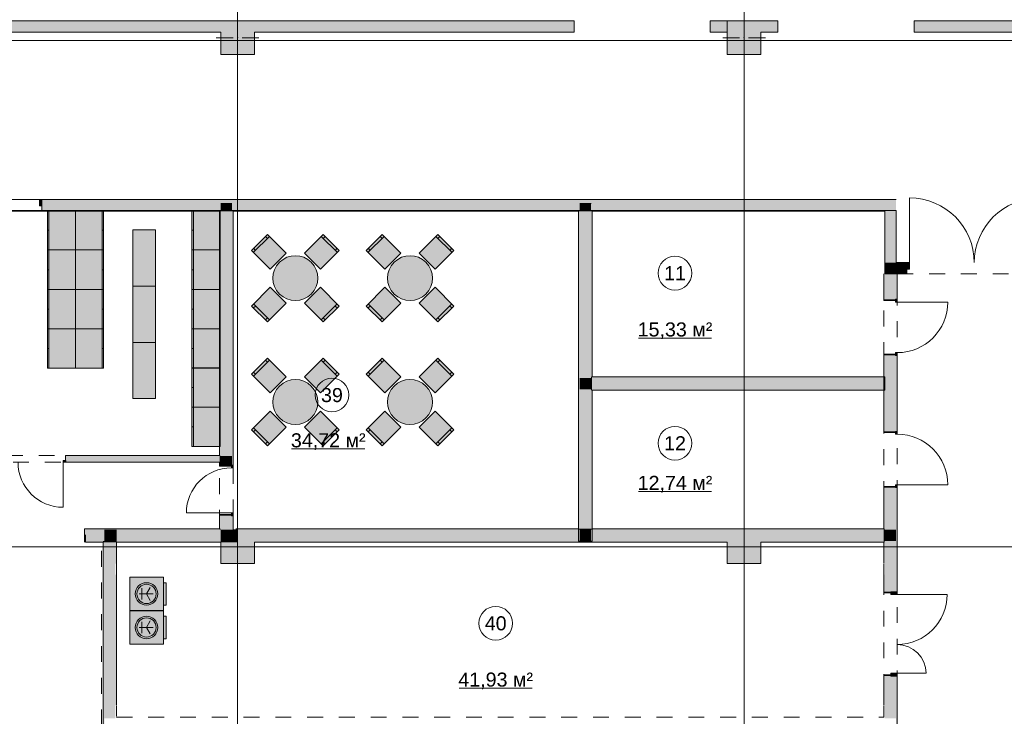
# Model space of a CAD drawing. Header units: millimetres. Extents: x -14761 to 157739, y -22400 to 107990.
# Tile 126 of 190: x 59129 to 76623, y 59984 to 72370. Entities that reach past the tile are written whole.
import ezdxf

# ---------------------------------------------------------------- set-up
doc = ezdxf.new("R2010")
doc.units = ezdxf.units.MM
doc.header["$MEASUREMENT"] = 0
doc.linetypes.add('Штриховая', pattern=[564.444447, 282.222223, -282.222223])
for name, color, linetype in [('Интерьер - Мебель', 7, 'Continuous'), ('Конструктив - ГКЛ', 7, 'Continuous'), ('Конструктив - Колонны', 7, 'Continuous'), ('Конструктив - Стена сущ для Кладочного плана', 7, 'Continuous'), ('Конструктив - Стены Блок 100 нов', 7, 'Continuous'), ('Конструктив - Стены Блок 200 нов', 7, 'Continuous'), ('Конструктив - Стены Внутр сущ.', 7, 'Continuous'), ('Элемент Модели - Зона', 7, 'Continuous'), ('Элемент Модели - Оси', 7, 'Continuous')]:
    doc.layers.add(name, color=color, linetype=linetype)
doc.styles.add('СГЕНЕРИР_СТИЛЬ_1', font='txt')

msp = doc.modelspace()

# ---------------------------------------------------------------- hatches: boundary and pattern name
at = {"layer": 'Интерьер - Мебель', "linetype": 'Continuous', "lineweight": 0, "true_color": 0xffffff}
for points in [[(59620, 68975), (59620, 68275), (60120, 68275), (60120, 68975)], [(60620, 68975), (60120, 68975), (60120, 68275), (60620, 68275)], [(62190, 68975), (62190, 68275), (62690, 68275), (62690, 68975)], [(61141, 67633), (61541, 67633), (61541, 68633), (61141, 68633)], [(63582, 67937), (63865, 68220), (63533, 68552), (63250, 68269)], [(64190, 68220), (64473, 67937), (64805, 68269), (64522, 68552)], [(65619, 67937), (65902, 68220), (65570, 68552), (65287, 68269)], [(66227, 68220), (66510, 67937), (66842, 68269), (66560, 68552)], [(59620, 68275), (59620, 67575), (60120, 67575), (60120, 68275)], [(60620, 68275), (60120, 68275), (60120, 67575), (60620, 67575)], [(62190, 68275), (62190, 67575), (62690, 67575), (62690, 68275)], [(64310, 67492, 1), (63745, 68057, 1)], [(66347, 67492, 1), (65782, 68057, 1)], [(59620, 67575), (59620, 66875), (60120, 66875), (60120, 67575)], [(60620, 67575), (60120, 67575), (60120, 66875), (60620, 66875)], [(61141, 66633), (61541, 66633), (61541, 67633), (61141, 67633)], [(62190, 67575), (62190, 66875), (62690, 66875), (62690, 67575)], [(63865, 67329), (63582, 67612), (63250, 67279), (63533, 66997)], [(64473, 67612), (64190, 67329), (64522, 66997), (64805, 67279)], [(65902, 67329), (65619, 67612), (65287, 67279), (65570, 66997)], [(66510, 67612), (66227, 67329), (66560, 66997), (66842, 67279)], [(59620, 66875), (59620, 66175), (60120, 66175), (60120, 66875)], [(60620, 66875), (60120, 66875), (60120, 66175), (60620, 66175)], [(62190, 66875), (62190, 66175), (62690, 66175), (62690, 66875)], [(61141, 65633), (61541, 65633), (61541, 66633), (61141, 66633)], [(63582, 65734), (63865, 66017), (63533, 66350), (63250, 66067)], [(64190, 66017), (64473, 65734), (64805, 66067), (64522, 66350)], [(65618, 65734), (65901, 66017), (65568, 66350), (65285, 66067)], [(66226, 66017), (66509, 65734), (66841, 66067), (66558, 66350)], [(62190, 66181), (62190, 65481), (62690, 65481), (62690, 66181)], [(64310, 65289, 1), (63745, 65855, 1)], [(66346, 65289, 1), (65780, 65855, 1)], [(62190, 65481), (62190, 64781), (62690, 64781), (62690, 65481)], [(63865, 65126), (63582, 65409), (63250, 65077), (63533, 64794)], [(64473, 65409), (64190, 65126), (64522, 64794), (64805, 65077)], [(65901, 65126), (65618, 65409), (65285, 65077), (65568, 64794)], [(66509, 65409), (66226, 65126), (66558, 64794), (66841, 65077)], [(61083, 61860), (61683, 61860), (61683, 62460), (61083, 62460)], [(61083, 61860), (61683, 61860), (61683, 62460), (61083, 62460)], [(61683, 61960), (61733, 61960), (61733, 62360), (61683, 62360)], [(61083, 61264), (61683, 61264), (61683, 61864), (61083, 61864)], [(61083, 61264), (61683, 61264), (61683, 61864), (61083, 61864)], [(61683, 61364), (61733, 61364), (61733, 61764), (61683, 61764)]]:
    msp.add_hatch(color=7, dxfattribs=at).paths.add_polyline_path(points)
at = {"layer": 'Конструктив - ГКЛ', "linetype": 'Continuous', "lineweight": 0, "true_color": 0x606060}
for points in [[(55925, 68963), (62675, 68963), (62675, 68975), (55925, 68975)], [(62680, 68963), (62700, 68963), (62700, 68975), (62680, 68975)], [(62900, 68963), (62920, 68963), (62920, 68975), (62900, 68975)], [(62925, 68963), (69055, 68963), (69055, 68975), (62925, 68975)], [(69060, 68963), (69080, 68963), (69080, 68975), (69060, 68975)], [(69280, 68963), (69300, 68963), (69300, 68975), (69280, 68975)], [(69305, 68963), (74495, 68963), (74495, 68975), (69305, 68975)]]:
    msp.add_hatch(color=251, dxfattribs=at).paths.add_polyline_path(points)
at = {"layer": 'Конструктив - Колонны', "linetype": 'Continuous', "lineweight": 0, "true_color": 0x000000}
for points in [[(62700, 72350), (62700, 72150), (62700, 71750), (63300, 71750), (63300, 72150), (63300, 72350)], [(71700, 71750), (72300, 71750), (72300, 72150), (72300, 72350), (71700, 72350)], [(62700, 63300), (62900, 63100), (62900, 63300)], [(62900, 63100), (62700, 63300), (62700, 63100)], [(62920, 63300), (62900, 63300), (62900, 63100), (62920, 63100)], [(62920, 63085), (63000, 63085), (63000, 63100), (63000, 63300), (62920, 63300), (62920, 63100)], [(63000, 63100), (63300, 63100), (63300, 63300), (63000, 63300)], [(71700, 63300), (71700, 63100), (72300, 63100), (72300, 63300)], [(62900, 63100), (62700, 63100), (62700, 63085), (62900, 63085)], [(62700, 63080), (62900, 63080), (62900, 63085), (62700, 63085)], [(62700, 63080), (62700, 62700), (63300, 62700), (63300, 63080), (63000, 63080), (62920, 63080), (62900, 63080)], [(62920, 63100), (62900, 63100), (62915, 63085), (62920, 63085)], [(62900, 63100), (62900, 63085), (62915, 63085)], [(62915, 63085), (62900, 63085), (62900, 63080), (62920, 63080)], [(62915, 63085), (62920, 63080), (62920, 63085)], [(62920, 63085), (62920, 63080), (63000, 63080), (63000, 63085)], [(63000, 63085), (63300, 63085), (63300, 63100), (63000, 63100)], [(63000, 63080), (63300, 63080), (63300, 63085), (63000, 63085)], [(71700, 63100), (71700, 63085), (72300, 63085), (72300, 63100)], [(71700, 63085), (71700, 63080), (72300, 63080), (72300, 63085)], [(71700, 63080), (71700, 62700), (72300, 62700), (72300, 63080)]]:
    msp.add_hatch(color=18, dxfattribs=at).paths.add_polyline_path(points)
at = {"layer": 'Конструктив - Стена сущ для Кладочного плана', "linetype": 'Continuous', "lineweight": 0, "true_color": 0x7f7f7f}
msp.add_hatch(color=8, dxfattribs=at).paths.add_polyline_path([(59520, 69060), (59520, 69175), (59480, 69175), (59480, 69060)])
at = {"layer": 'Конструктив - Стена сущ для Кладочного плана', "linetype": 'Continuous', "lineweight": 0, "true_color": 0x000000}
msp.add_hatch(color=18, dxfattribs=at).paths.add_polyline_path([(74700, 69175), (59520, 69175), (59520, 68975), (74700, 68975)])
at = {"layer": 'Конструктив - Стены Блок 100 нов', "linetype": 'Continuous', "lineweight": 0, "true_color": 0x000000}
for points in [[(59940, 64620), (59940, 64530), (59950, 64530), (59950, 64610), (59950, 64620)], [(59950, 64620), (59950, 64610), (62680, 64610), (62680, 64620)], [(59950, 64510), (62680, 64510), (62680, 64610), (59950, 64610), (59950, 64530)], [(62700, 64510), (62700, 64610), (62680, 64610), (62680, 64510)], [(62680, 64510), (59950, 64510), (59950, 64500), (62680, 64500)]]:
    msp.add_hatch(color=18, dxfattribs=at).paths.add_polyline_path(points)
at = {"layer": 'Конструктив - Стены Блок 100 нов', "linetype": 'Continuous', "lineweight": 0, "true_color": 0x7f7f7f}
msp.add_hatch(color=8, dxfattribs=at).paths.add_polyline_path([(59950, 64500), (59950, 64530), (59900, 64530), (59900, 64500)])
at = {"layer": 'Конструктив - Стены Блок 200 нов', "linetype": 'Continuous', "lineweight": 0, "true_color": 0x000000}
for points in [[(62700, 64620), (62700, 68963), (62680, 68963), (62680, 64620)], [(62700, 69088), (62900, 69088), (62900, 69100), (62700, 69100)], [(62700, 68988), (62900, 68988), (62900, 69088), (62700, 69088)], [(62700, 68975), (62900, 68975), (62900, 68988), (62700, 68988)], [(62700, 68963), (62900, 68963), (62900, 68975), (62700, 68975)], [(62900, 64610), (62900, 68963), (62700, 68963), (62700, 64610)], [(62900, 68963), (62900, 64450), (62920, 64450), (62920, 68963)], [(69060, 68963), (69060, 63100), (69080, 63100), (69080, 68963)], [(69080, 69088), (69280, 69088), (69280, 69100), (69080, 69100)], [(69080, 68988), (69280, 68988), (69280, 69088), (69080, 69088)], [(69080, 68975), (69280, 68975), (69280, 68988), (69080, 68988)], [(69080, 68963), (69280, 68963), (69280, 68975), (69080, 68975)], [(69280, 66000), (69280, 68963), (69080, 68963), (69080, 66000)], [(69300, 66020), (69300, 68963), (69280, 68963), (69280, 66020)], [(74500, 67850), (74480, 67850), (74500, 67850)], [(74500, 67850), (74480, 67850), (74480, 67400), (74500, 67400)], [(74500, 67850), (74700, 67845), (74700, 67850), (74500, 67850)], [(74500, 67850), (74500, 67400), (74690, 67400), (74700, 67400), (74700, 67845)], [(74720, 67845), (74700, 67845), (74700, 67400), (74720, 67400)], [(74480, 67400), (74480, 67380), (74690, 67380), (74690, 67400), (74500, 67400)], [(74480, 66420), (74480, 66400), (74500, 66400), (74690, 66400), (74690, 66420)], [(74480, 65050), (74500, 65050), (74500, 66400), (74480, 66400)], [(74500, 65050), (74690, 65050), (74700, 65050), (74700, 66400), (74690, 66400), (74500, 66400)], [(74700, 66400), (74700, 65050), (74720, 65050), (74720, 66400)], [(69280, 65800), (69280, 66000), (69080, 66000), (69080, 65800)], [(69300, 66000), (69300, 66020), (69280, 66020), (69280, 66000)], [(69300, 65800), (69300, 66000), (69280, 66000), (69280, 65800)], [(74500, 66020), (69300, 66020), (69300, 66000), (74500, 66000)], [(69300, 65800), (74500, 65800), (74500, 66000), (69300, 66000)], [(69080, 65800), (69080, 63100), (69280, 63100), (69280, 65800)], [(69300, 65780), (69300, 65800), (69280, 65800), (69280, 65780)], [(69280, 65780), (69280, 63100), (69300, 63100), (69300, 65780)], [(69300, 65780), (74500, 65780), (74500, 65800), (69300, 65800)], [(74480, 65030), (74690, 65030), (74690, 65050), (74500, 65050), (74480, 65050)], [(62700, 64610), (62700, 64620), (62680, 64620), (62680, 64610)], [(62900, 64510), (62900, 64610), (62700, 64610), (62700, 64510)], [(62700, 64500), (62700, 64510), (62680, 64510), (62680, 64500)], [(62700, 64500), (62680, 64500), (62680, 64450), (62700, 64450)], [(62680, 64430), (62890, 64430), (62890, 64450), (62700, 64450), (62680, 64450)], [(62900, 64510), (62700, 64510), (62700, 64450), (62890, 64450), (62900, 64450)], [(74480, 64050), (74500, 64050), (74690, 64050), (74690, 64070), (74480, 64070)], [(74480, 63320), (74500, 63320), (74500, 64050), (74480, 64050)], [(74500, 64050), (74500, 63300), (74700, 63300), (74700, 64050), (74690, 64050)], [(74700, 63300), (74720, 63300), (74720, 64050), (74700, 64050)], [(62680, 63550), (62700, 63550), (62890, 63550), (62890, 63570), (62680, 63570)], [(62680, 63320), (62700, 63320), (62700, 63550), (62680, 63550)], [(62700, 63550), (62700, 63300), (62900, 63300), (62900, 63550), (62890, 63550)], [(62900, 63300), (62920, 63300), (62920, 63550), (62900, 63550)], [(60280, 63320), (60280, 63080), (60300, 63080), (60300, 63300), (60300, 63320)], [(60300, 63320), (60300, 63300), (60850, 63300), (60850, 63320)], [(60630, 63300), (60300, 63300), (60300, 63100), (60630, 63100)], [(60630, 63100), (60830, 63100), (60830, 63300), (60630, 63300)], [(60830, 63100), (60850, 63100), (60850, 63300), (60830, 63300)], [(62680, 63320), (60850, 63320), (60850, 63300), (62680, 63300)], [(62700, 63300), (60850, 63300), (60850, 63100), (62700, 63100)], [(62680, 63320), (62680, 63300), (62700, 63300)], [(62700, 63320), (62680, 63320), (62700, 63300)], [(69060, 63320), (63000, 63320), (63000, 63300), (69060, 63300)], [(63300, 63300), (63300, 63100), (69080, 63100), (69080, 63300)], [(69060, 63300), (69080, 63300), (69080, 63320), (69060, 63320)], [(69080, 63300), (69280, 63300), (69280, 63320), (69080, 63320)], [(69080, 63100), (69280, 63100), (69280, 63300), (69080, 63300)], [(69280, 63300), (69300, 63300), (69300, 63320), (69280, 63320)], [(69280, 63300), (69280, 63100), (71700, 63100), (71700, 63300)], [(69300, 63300), (74480, 63300), (74480, 63320), (69300, 63320)], [(72300, 63300), (72300, 63100), (74480, 63100), (74480, 63300)], [(74480, 63320), (74480, 63300), (74500, 63300), (74500, 63320)], [(74480, 63300), (74480, 63100), (74500, 63100), (74500, 63300)], [(74500, 63300), (74500, 63100), (74700, 63100), (74700, 63300)], [(74700, 63300), (74700, 62200), (74720, 62200), (74720, 63300)], [(60300, 63080), (60610, 63080), (60610, 63100), (60300, 63100)], [(60610, 63080), (60630, 63080), (60630, 63100), (60610, 63100)], [(60630, 59750), (60630, 63080), (60610, 63080), (60610, 59750)], [(60630, 63080), (60830, 63080), (60830, 63100), (60630, 63100)], [(60830, 59950), (60830, 63080), (60630, 63080), (60630, 59950)], [(60830, 63080), (60850, 63080), (60850, 63100), (60830, 63100)], [(60850, 63080), (60830, 63080), (60830, 62700), (60850, 62700)], [(60850, 63100), (60850, 63080), (62700, 63080), (62700, 63100)], [(63300, 63100), (63300, 63080), (71700, 63080), (71700, 63100)], [(72300, 63100), (72300, 63080), (74480, 63080), (74480, 63100)], [(74480, 63100), (74480, 63080), (74500, 63080), (74500, 63100)], [(74480, 63080), (74480, 62700), (74500, 62700), (74500, 63080)], [(74500, 62200), (74605, 62200), (74700, 62200), (74700, 63100), (74500, 63100)], [(60838, 62692), (60838, 62508), (60850, 62508), (60850, 62692)], [(74480, 62508), (74492, 62508), (74492, 62692), (74480, 62692)], [(60830, 60180), (60850, 60180), (60850, 62500), (60830, 62500)], [(74500, 62500), (74480, 62500), (74480, 62200), (74500, 62200)], [(74480, 62200), (74480, 62180), (74605, 62180), (74605, 62200), (74500, 62200)], [(74480, 60720), (74480, 60700), (74500, 60700), (74605, 60700), (74605, 60720)], [(74480, 60180), (74500, 60180), (74500, 60700), (74480, 60700)], [(74500, 60700), (74500, 59950), (74700, 59950), (74700, 60700), (74605, 60700)], [(74700, 59750), (74720, 59750), (74720, 60700), (74700, 60700)], [(60850, 60172), (60838, 60172), (60838, 59988), (60850, 59988)], [(74480, 59988), (74492, 59988), (74492, 60172), (74480, 60172)]]:
    msp.add_hatch(color=18, dxfattribs=at).paths.add_polyline_path(points)
at = {"layer": 'Конструктив - Стены Блок 200 нов', "linetype": 'Continuous', "lineweight": 0, "true_color": 0x7f7f7f}
for points in [[(74720, 67400), (74690, 67400), (74690, 67350), (74720, 67350)], [(74690, 66400), (74720, 66400), (74720, 66450), (74690, 66450)], [(74690, 65050), (74690, 65000), (74720, 65000), (74720, 65050)], [(62920, 64450), (62890, 64450), (62890, 64400), (62920, 64400)], [(74720, 64050), (74720, 64100), (74690, 64100), (74690, 64050)], [(62890, 63550), (62920, 63550), (62920, 63600), (62890, 63600)], [(74720, 62200), (74605, 62200), (74605, 62150), (74720, 62150)], [(74605, 60700), (74720, 60700), (74720, 60750), (74605, 60750)]]:
    msp.add_hatch(color=8, dxfattribs=at).paths.add_polyline_path(points)
at = {"layer": 'Конструктив - Стены Внутр сущ.', "linetype": 'Continuous', "lineweight": 0, "true_color": 0x000000}
for points in [[(54300, 72150), (62700, 72150), (62700, 72350), (54300, 72350)], [(63300, 72150), (68980, 72150), (68980, 72350), (63300, 72350)], [(71400, 72350), (71400, 72150), (71700, 72150), (71700, 72350)], [(72300, 72150), (72600, 72150), (72600, 72350), (72300, 72350)], [(75020, 72350), (75020, 72150), (80700, 72150), (80700, 72350)], [(74500, 68975), (74500, 68050), (74700, 68050), (74700, 68975)], [(74700, 68050), (74500, 67850), (74700, 67850)], [(74700, 68050), (74500, 68050), (74500, 67850)], [(74700, 67850), (74890, 67850), (74890, 68050), (74700, 68050)]]:
    msp.add_hatch(color=18, dxfattribs=at).paths.add_polyline_path(points)
at = {"layer": 'Конструктив - Стены Внутр сущ.', "linetype": 'Continuous', "lineweight": 0, "true_color": 0x7f7f7f}
msp.add_hatch(color=8, dxfattribs=at).paths.add_polyline_path([(74890, 67935), (74940, 67935), (74940, 68050), (74890, 68050)])

# ---------------------------------------------------------------- linework, layer by layer
at = {"layer": 'Интерьер - Мебель', "color": 7, "linetype": 'Continuous', "lineweight": 15}
for p, q in [((59620, 68975), (59645, 68975)), ((59645, 68975), (59645, 68275)), ((60595, 68975), (60595, 68275)), ((60620, 68975), (60595, 68975)), ((62190, 68975), (62215, 68975)), ((62215, 68975), (62215, 68275)), ((59620, 68625), (59645, 68625)), ((60620, 68625), (60595, 68625)), ((62190, 68625), (62215, 68625)), ((63285, 68234), (63568, 68517)), ((63533, 68482), (63497, 68517)), ((64487, 68517), (64770, 68234)), ((64522, 68482), (64558, 68517)), ((65322, 68234), (65605, 68517)), ((65570, 68482), (65534, 68517)), ((66524, 68517), (66807, 68234)), ((66560, 68482), (66595, 68517)), ((59620, 68275), (59645, 68275)), ((59645, 68275), (59645, 67575)), ((60595, 68275), (60595, 67575)), ((60620, 68275), (60595, 68275)), ((62190, 68275), (62215, 68275)), ((62215, 68275), (62215, 67575)), ((63320, 68269), (63285, 68305)), ((64735, 68269), (64770, 68305)), ((65357, 68269), (65322, 68305)), ((66772, 68269), (66807, 68305)), ((59620, 67925), (59645, 67925)), ((60620, 67925), (60595, 67925)), ((62190, 67925), (62215, 67925)), ((59620, 67575), (59645, 67575)), ((59645, 67575), (59645, 66875)), ((60595, 67575), (60595, 66875)), ((60620, 67575), (60595, 67575)), ((62190, 67575), (62215, 67575)), ((62215, 67575), (62215, 66875)), ((59620, 67225), (59645, 67225)), ((60620, 67225), (60595, 67225)), ((62190, 67225), (62215, 67225)), ((63568, 67032), (63285, 67315)), ((63320, 67279), (63285, 67244)), ((64770, 67315), (64487, 67032)), ((64735, 67279), (64770, 67244)), ((65605, 67032), (65322, 67315)), ((65357, 67279), (65322, 67244)), ((66807, 67315), (66524, 67032)), ((66772, 67279), (66807, 67244)), ((63533, 67067), (63497, 67032)), ((64522, 67067), (64558, 67032)), ((65570, 67067), (65534, 67032)), ((66560, 67067), (66595, 67032)), ((59620, 66875), (59645, 66875)), ((59645, 66875), (59645, 66175)), ((60595, 66875), (60595, 66175)), ((60620, 66875), (60595, 66875)), ((62190, 66875), (62215, 66875)), ((62215, 66875), (62215, 66175)), ((59620, 66525), (59645, 66525)), ((60620, 66525), (60595, 66525)), ((62190, 66525), (62215, 66525)), ((63285, 66031), (63568, 66314)), ((63533, 66279), (63497, 66314)), ((64487, 66314), (64770, 66031)), ((64522, 66279), (64558, 66314)), ((65321, 66031), (65604, 66314)), ((65568, 66279), (65533, 66314)), ((66523, 66314), (66806, 66031)), ((66558, 66279), (66594, 66314)), ((62190, 66181), (62215, 66181)), ((62215, 66181), (62215, 65481)), ((63320, 66067), (63285, 66102)), ((64735, 66067), (64770, 66102)), ((65356, 66067), (65321, 66102)), ((66770, 66067), (66806, 66102)), ((62190, 65831), (62215, 65831)), ((62190, 65481), (62215, 65481)), ((62215, 65481), (62215, 64781)), ((62190, 65131), (62215, 65131)), ((63568, 64829), (63285, 65112)), ((64770, 65112), (64487, 64829)), ((65604, 64829), (65321, 65112)), ((66806, 65112), (66523, 64829)), ((63320, 65077), (63285, 65041)), ((64735, 65077), (64770, 65041)), ((65356, 65077), (65321, 65041)), ((66770, 65077), (66806, 65041)), ((63533, 64865), (63497, 64829)), ((64522, 64865), (64558, 64829)), ((65568, 64865), (65533, 64829)), ((66558, 64865), (66594, 64829)), ((61383, 62160), (61249, 62160)), ((61297, 62060), (61297, 62260)), ((61297, 62160), (61503, 62160)), ((61383, 62160), (61449, 62275)), ((61383, 62160), (61449, 62044)), ((61297, 61464), (61297, 61664)), ((61383, 61564), (61449, 61680)), ((61383, 61564), (61249, 61564)), ((61297, 61564), (61503, 61564)), ((61383, 61564), (61449, 61449))]:
    msp.add_line(p, q, dxfattribs=at)
at = {"layer": 'Интерьер - Мебель', "color": 7, "linetype": 'Continuous', "lineweight": 15, "flags": 128}
for points in [[(59620, 68975), (59620, 68275), (60120, 68275), (60120, 68975)], [(60620, 68975), (60620, 68275), (60120, 68275), (60120, 68975)], [(62190, 68975), (62190, 68275), (62690, 68275), (62690, 68975)], [(61141, 67633), (61141, 68633), (61541, 68633), (61541, 67633)], [(63582, 67937), (63865, 68220), (63533, 68552), (63250, 68269)], [(64190, 68220), (64473, 67937), (64805, 68269), (64522, 68552)], [(65619, 67937), (65902, 68220), (65570, 68552), (65287, 68269)], [(66227, 68220), (66510, 67937), (66842, 68269), (66560, 68552)], [(59620, 68275), (59620, 67575), (60120, 67575), (60120, 68275)], [(60620, 68275), (60620, 67575), (60120, 67575), (60120, 68275)], [(62190, 68275), (62190, 67575), (62690, 67575), (62690, 68275)], [(59620, 67575), (59620, 66875), (60120, 66875), (60120, 67575)], [(60620, 67575), (60620, 66875), (60120, 66875), (60120, 67575)], [(61141, 66633), (61141, 67633), (61541, 67633), (61541, 66633)], [(62190, 67575), (62190, 66875), (62690, 66875), (62690, 67575)], [(63865, 67329), (63582, 67612), (63250, 67279), (63533, 66997)], [(64473, 67612), (64190, 67329), (64522, 66997), (64805, 67279)], [(65902, 67329), (65619, 67612), (65287, 67279), (65570, 66997)], [(66510, 67612), (66227, 67329), (66560, 66997), (66842, 67279)], [(59620, 66875), (59620, 66175), (60120, 66175), (60120, 66875)], [(60620, 66875), (60620, 66175), (60120, 66175), (60120, 66875)], [(62190, 66875), (62190, 66175), (62690, 66175), (62690, 66875)], [(61141, 65633), (61141, 66633), (61541, 66633), (61541, 65633)], [(63582, 65734), (63865, 66017), (63533, 66350), (63250, 66067)], [(64190, 66017), (64473, 65734), (64805, 66067), (64522, 66350)], [(65618, 65734), (65901, 66017), (65568, 66350), (65285, 66067)], [(66226, 66017), (66509, 65734), (66841, 66067), (66558, 66350)], [(62190, 66181), (62190, 65481), (62690, 65481), (62690, 66181)], [(62190, 65481), (62190, 64781), (62690, 64781), (62690, 65481)], [(63865, 65126), (63582, 65409), (63250, 65077), (63533, 64794)], [(64473, 65409), (64190, 65126), (64522, 64794), (64805, 65077)], [(65901, 65126), (65618, 65409), (65285, 65077), (65568, 64794)], [(66509, 65409), (66226, 65126), (66558, 64794), (66841, 65077)], [(61083, 61860), (61683, 61860), (61683, 62460), (61083, 62460)], [(61083, 61860), (61683, 61860), (61683, 62460), (61083, 62460)], [(61683, 61960), (61733, 61960), (61733, 62360), (61683, 62360)], [(61083, 61264), (61683, 61264), (61683, 61864), (61083, 61864)], [(61083, 61264), (61683, 61264), (61683, 61864), (61083, 61864)], [(61683, 61364), (61733, 61364), (61733, 61764), (61683, 61764)]]:
    msp.add_lwpolyline(points, close=True, dxfattribs=at)
for points in [[(64310, 67492, 1), (63745, 68057, 1)], [(66347, 67492, 1), (65782, 68057, 1)], [(64310, 65289, 1), (63745, 65855, 1)], [(66346, 65289, 1), (65780, 65855, 1)]]:
    msp.add_lwpolyline(points, format="xyb", close=True, dxfattribs=at)
at = {"layer": 'Интерьер - Мебель', "color": 7, "linetype": 'Continuous', "lineweight": 15}
for centre, radius in [((61383, 62160), 200), ((61383, 62160), 171), ((61383, 61564), 200), ((61383, 61564), 171)]:
    msp.add_circle(centre, radius, dxfattribs=at)
at = {"layer": 'Конструктив - ГКЛ', "color": 7, "linetype": 'Continuous', "lineweight": 15}
for p, q in [((62900, 69100), (62700, 69100)), ((62900, 68975), (62700, 68975)), ((69280, 69100), (69080, 69100)), ((69280, 68975), (69080, 68975))]:
    msp.add_line(p, q, dxfattribs=at)
at = {"layer": 'Конструктив - ГКЛ', "color": 7, "linetype": 'Continuous', "lineweight": 15, "flags": 128}
for points in [[(74495, 68975), (48600, 68975)], [(55925, 68963), (62675, 68963)], [(62925, 68963), (69055, 68963)], [(69305, 68963), (74495, 68963)]]:
    msp.add_lwpolyline(points, dxfattribs=at)
at = {"layer": 'Конструктив - Колонны', "color": 7, "linetype": 'Continuous', "lineweight": 15}
for p, q in [((63000, 72130), (63000, 72430)), ((72000, 72130), (72000, 72430)), ((62920, 72050), (62620, 72050)), ((63000, 71970), (63000, 71670)), ((63080, 72050), (63380, 72050)), ((71920, 72050), (71620, 72050)), ((72000, 71970), (72000, 71670)), ((72080, 72050), (72380, 72050)), ((63000, 63080), (63000, 63380)), ((72000, 63080), (72000, 63380)), ((62920, 63000), (62620, 63000)), ((63080, 63000), (63380, 63000)), ((71920, 63000), (71620, 63000)), ((72080, 63000), (72380, 63000)), ((63000, 62920), (63000, 62620)), ((72000, 62920), (72000, 62620))]:
    msp.add_line(p, q, dxfattribs=at)
at = {"layer": 'Конструктив - Колонны', "color": 7, "linetype": 'Continuous', "lineweight": 15, "flags": 128}
for points in [[(63300, 72350), (62700, 72350)], [(72300, 72350), (71700, 72350), (71700, 71750), (72300, 71750), (72300, 72150)], [(62700, 72150), (62700, 71750), (63300, 71750), (63300, 72150)], [(63000, 63300), (62920, 63300)], [(62700, 63080), (62700, 62700), (63300, 62700), (63300, 63080)], [(71700, 63080), (71700, 62700), (72300, 62700), (72300, 63080)]]:
    msp.add_lwpolyline(points, dxfattribs=at)
at = {"layer": 'Конструктив - Колонны', "color": 7, "linetype": 'Continuous', "lineweight": 15}
for p in [(63000, 72050), (72000, 72050), (63000, 63000), (72000, 63000)]:
    msp.add_point(p, dxfattribs=at)
at = {"layer": 'Конструктив - Стена сущ для Кладочного плана', "color": 7, "linetype": 'Continuous', "lineweight": 15}
for p, q in [((59480, 69175), (58948, 69175)), ((59480, 69060), (59480, 69175)), ((59480, 69175), (59520, 69175)), ((59520, 69175), (59557, 69175)), ((59520, 69175), (59520, 69060)), ((59520, 69175), (59520, 69060)), ((59520, 69175), (59520, 69060)), ((59520, 69175), (59520, 69060)), ((59520, 69175), (59557, 69175)), ((59520, 69175), (59557, 69175)), ((59520, 69060), (59480, 69060)), ((59520, 69060), (59520, 68975)), ((59520, 69060), (59520, 68975)), ((59520, 69060), (59520, 68975)), ((59520, 68975), (59557, 68975)), ((59520, 68975), (59557, 68975)), ((59520, 68975), (59557, 68975))]:
    msp.add_line(p, q, dxfattribs=at)
at = {"layer": 'Конструктив - Стена сущ для Кладочного плана', "color": 7, "linetype": 'Continuous', "lineweight": 15, "flags": 128}
for points in [[(74700, 69175), (59520, 69175)], [(59520, 68975), (74700, 68975)]]:
    msp.add_lwpolyline(points, dxfattribs=at)
at = {"layer": 'Конструктив - Стены Блок 100 нов', "color": 7, "linetype": 'Continuous', "lineweight": 15}
for p, q in [((59940, 64530), (59940, 64620)), ((59950, 64620), (59940, 64620)), ((59950, 64620), (59940, 64620)), ((59940, 64530), (59940, 64620)), ((59900, 64500), (59900, 64530)), ((59900, 64530), (59950, 64530)), ((59950, 64500), (59900, 64500)), ((59900, 64500), (59900, 63700)), ((59950, 64510), (59950, 64530)), ((59950, 64530), (59950, 64500)), ((59950, 64510), (59950, 64530)), ((59950, 64510), (59950, 64530)), ((59950, 64500), (59950, 64510)), ((59950, 64500), (59950, 64510)), ((59950, 64500), (59950, 64510))]:
    msp.add_line(p, q, dxfattribs=at)
at = {"layer": 'Конструктив - Стены Блок 100 нов', "color": 7, "linetype": 'Continuous', "lineweight": 15, "flags": 128}
for points in [[(62680, 64620), (59950, 64620)], [(59950, 64500), (62680, 64500)]]:
    msp.add_lwpolyline(points, dxfattribs=at)
at = {"layer": 'Конструктив - Стены Блок 100 нов', "color": 7, "linetype": 'Continuous', "lineweight": 15}
msp.add_arc((59900, 64500), 800, 180, 270, dxfattribs=at)
at = {"layer": 'Конструктив - Стены Блок 200 нов', "color": 7, "linetype": 'Continuous', "lineweight": 15}
for p, q in [((74480, 67400), (74480, 67380)), ((74480, 67400), (74480, 67380)), ((74690, 67380), (74480, 67380)), ((74690, 67380), (74480, 67380)), ((74700, 67400), (74690, 67400)), ((74690, 67350), (74690, 67400)), ((74690, 67400), (74720, 67400)), ((74700, 67400), (74690, 67400)), ((74700, 67400), (74690, 67400)), ((74720, 67400), (74700, 67400)), ((74720, 67400), (74700, 67400)), ((74720, 67400), (74700, 67400)), ((74720, 67400), (74720, 67350)), ((74720, 67350), (74690, 67350)), ((74720, 67350), (75620, 67350)), ((74690, 66420), (74480, 66420)), ((74480, 66400), (74480, 66420)), ((74480, 66400), (74480, 66420)), ((74690, 66420), (74480, 66420)), ((74690, 66400), (74690, 66450)), ((74690, 66450), (74720, 66450)), ((74700, 66400), (74690, 66400)), ((74720, 66400), (74690, 66400)), ((74700, 66400), (74690, 66400)), ((74700, 66400), (74690, 66400)), ((74720, 66400), (74700, 66400)), ((74720, 66400), (74700, 66400)), ((74720, 66400), (74700, 66400)), ((74720, 66450), (74720, 66400)), ((74480, 65050), (74480, 65030)), ((74480, 65050), (74480, 65030)), ((74690, 65030), (74480, 65030)), ((74690, 65030), (74480, 65030)), ((74700, 65050), (74690, 65050)), ((74690, 65050), (74690, 65000)), ((74720, 65050), (74690, 65050)), ((74700, 65050), (74690, 65050)), ((74700, 65050), (74690, 65050)), ((74690, 65000), (74720, 65000)), ((74720, 65050), (74700, 65050)), ((74720, 65050), (74700, 65050)), ((74720, 65050), (74700, 65050)), ((74720, 65000), (74720, 65050)), ((62680, 64450), (62680, 64430)), ((62680, 64450), (62680, 64430)), ((62890, 64430), (62680, 64430)), ((62890, 64430), (62680, 64430)), ((62900, 64450), (62890, 64450)), ((62890, 64400), (62890, 64450)), ((62890, 64450), (62920, 64450)), ((62900, 64450), (62890, 64450)), ((62900, 64450), (62890, 64450)), ((62920, 64400), (62890, 64400)), ((62920, 64450), (62900, 64450)), ((62920, 64450), (62900, 64450)), ((62920, 64450), (62900, 64450)), ((62920, 64450), (62920, 64400)), ((74690, 64070), (74480, 64070)), ((74480, 64050), (74480, 64070)), ((74480, 64050), (74480, 64070)), ((74690, 64070), (74480, 64070)), ((74720, 64100), (74690, 64100)), ((74690, 64100), (74690, 64050)), ((74700, 64050), (74690, 64050)), ((74690, 64050), (74720, 64050)), ((74700, 64050), (74690, 64050)), ((74700, 64050), (74690, 64050)), ((74720, 64050), (74700, 64050)), ((74720, 64050), (74700, 64050)), ((74720, 64050), (74700, 64050)), ((74720, 64050), (74720, 64100)), ((74720, 64100), (75620, 64100)), ((62890, 63600), (62090, 63600)), ((62890, 63570), (62680, 63570)), ((62680, 63550), (62680, 63570)), ((62680, 63550), (62680, 63570)), ((62890, 63570), (62680, 63570)), ((62890, 63550), (62890, 63600)), ((62890, 63600), (62920, 63600)), ((62900, 63550), (62890, 63550)), ((62920, 63550), (62890, 63550)), ((62900, 63550), (62890, 63550)), ((62900, 63550), (62890, 63550)), ((62920, 63550), (62900, 63550)), ((62920, 63550), (62900, 63550)), ((62920, 63550), (62900, 63550)), ((62920, 63600), (62920, 63550)), ((60280, 63080), (60280, 63320)), ((60300, 63320), (60280, 63320)), ((60300, 63320), (60280, 63320)), ((60280, 63080), (60280, 63320)), ((74480, 62200), (74480, 62180)), ((74480, 62200), (74480, 62180)), ((74605, 62180), (74480, 62180)), ((74605, 62180), (74480, 62180)), ((74700, 62200), (74605, 62200)), ((74605, 62150), (74605, 62200)), ((74605, 62200), (74720, 62200)), ((74700, 62200), (74605, 62200)), ((74700, 62200), (74605, 62200)), ((74720, 62150), (74605, 62150)), ((74720, 62200), (74700, 62200)), ((74720, 62200), (74700, 62200)), ((74720, 62200), (74700, 62200)), ((74720, 62200), (74720, 62150)), ((74720, 62150), (75608, 62150)), ((74605, 60720), (74480, 60720)), ((74480, 60700), (74480, 60720)), ((74480, 60700), (74480, 60720)), ((74605, 60720), (74480, 60720)), ((74605, 60700), (74605, 60750)), ((74605, 60750), (74720, 60750)), ((74720, 60750), (74720, 60700)), ((74720, 60750), (75232, 60750)), ((74700, 60700), (74605, 60700)), ((74720, 60700), (74605, 60700)), ((74700, 60700), (74605, 60700)), ((74700, 60700), (74605, 60700)), ((74720, 60700), (74700, 60700)), ((74720, 60700), (74700, 60700)), ((74720, 60700), (74700, 60700))]:
    msp.add_line(p, q, dxfattribs=at)
at = {"layer": 'Конструктив - Стены Блок 200 нов', "color": 7, "linetype": 'Continuous', "lineweight": 15, "flags": 128}
for points in [[(62680, 68963), (62680, 64620)], [(62920, 64450), (62920, 68963)], [(69060, 68963), (69060, 63100)], [(69300, 66020), (69300, 68963)], [(74480, 67850), (74480, 67400)], [(74720, 67400), (74720, 67845)], [(74480, 66400), (74480, 65050)], [(74720, 65050), (74720, 66400)], [(74500, 66020), (69300, 66020)], [(74500, 66000), (74500, 66020)], [(74500, 65800), (74500, 66000)], [(69300, 63100), (69300, 65780)], [(69300, 65780), (74500, 65780)], [(74500, 65780), (74500, 65800)], [(62680, 64500), (62680, 64450)], [(74480, 64050), (74480, 63320)], [(74720, 63300), (74720, 64050)], [(62680, 63550), (62680, 63320)], [(62920, 63300), (62920, 63550)], [(60850, 63320), (60300, 63320)], [(62680, 63320), (60850, 63320)], [(69060, 63320), (63000, 63320)], [(63000, 63320), (63000, 63300)], [(74480, 63320), (69300, 63320)], [(74720, 62200), (74720, 63300)], [(60300, 63080), (60610, 63080)], [(60610, 63075), (60610, 59750)], [(60850, 62700), (60850, 63080)], [(60850, 63080), (62700, 63080)], [(63300, 63080), (71700, 63080)], [(69060, 63100), (69080, 63100)], [(69080, 63100), (69280, 63100)], [(69280, 63100), (69300, 63100)], [(72300, 63080), (74480, 63080)], [(74480, 63080), (74480, 62700)], [(60850, 62508), (60850, 62692)], [(74480, 62692), (74480, 62508)], [(60850, 60180), (60850, 62500)], [(74480, 62500), (74480, 62200)], [(74480, 60700), (74480, 60180)], [(74720, 59750), (74720, 60700)], [(60850, 59988), (60850, 60172)], [(74480, 60172), (74480, 59988)]]:
    msp.add_lwpolyline(points, dxfattribs=at)
at = {"layer": 'Конструктив - Стены Блок 200 нов', "color": 7, "linetype": 'Continuous', "lineweight": 15}
for centre, radius, start, end in [((74720, 67350), 900, 270, 0), ((74720, 64100), 900, 0, 90), ((62890, 63600), 800, 90, 180), ((74720, 62150), 888, 270, 0), ((74720, 60750), 512, 0, 90)]:
    msp.add_arc(centre, radius, start, end, dxfattribs=at)
at = {"layer": 'Конструктив - Стены Внутр сущ.', "color": 7, "linetype": 'Continuous', "lineweight": 15}
for p, q in [((68980, 72350), (68980, 72150)), ((68980, 72350), (68980, 72150)), ((71400, 72350), (71400, 72150)), ((71400, 72350), (71400, 72150)), ((72600, 72350), (72600, 72150)), ((72600, 72350), (72600, 72150)), ((75020, 72350), (75020, 72150)), ((75020, 72350), (75020, 72150)), ((74940, 68050), (74940, 69200)), ((74890, 68050), (74890, 67935)), ((74940, 68050), (74890, 68050)), ((74890, 68050), (74890, 67935)), ((74890, 68050), (74890, 67935)), ((74890, 68050), (74890, 67935)), ((74890, 67935), (74890, 67850)), ((74890, 67935), (74940, 67935)), ((74890, 67935), (74890, 67850)), ((74940, 67935), (74940, 68050))]:
    msp.add_line(p, q, dxfattribs=at)
at = {"layer": 'Конструктив - Стены Внутр сущ.', "color": 7, "linetype": 'Continuous', "lineweight": 15, "flags": 128}
for points in [[(62700, 72350), (54300, 72350)], [(68980, 72350), (63300, 72350)], [(71700, 72350), (71400, 72350)], [(71700, 72150), (71700, 72350)], [(72600, 72350), (72300, 72350)], [(80700, 72350), (75020, 72350)], [(54300, 72150), (62700, 72150)], [(63300, 72150), (68980, 72150)], [(71400, 72150), (71700, 72150)], [(72300, 72150), (72600, 72150)], [(75020, 72150), (80700, 72150)], [(74500, 68975), (74500, 67850)], [(74700, 68050), (74700, 68975)], [(74890, 68050), (74700, 68050)], [(74500, 67850), (74700, 67850)], [(74700, 67850), (74890, 67850)]]:
    msp.add_lwpolyline(points, dxfattribs=at)
at = {"layer": 'Конструктив - Стены Внутр сущ.', "color": 7, "linetype": 'Continuous', "lineweight": 15}
for centre, start, end in [((74940, 68050), 0, 90), ((77240, 68050), 90, 180)]:
    msp.add_arc(centre, 1150, start, end, dxfattribs=at)
at = {"layer": 'Элемент Модели - Зона', "color": 7, "linetype": 'Continuous', "lineweight": 15}
for p, q in [((70121, 66710), (71422, 66710)), ((63960, 64739), (65261, 64739)), ((70121, 63981), (71422, 63981)), ((66936, 60485), (68237, 60485))]:
    msp.add_line(p, q, dxfattribs=at)
at = {"layer": 'Элемент Модели - Зона', "color": 7, "linetype": 'Штриховая', "lineweight": 15, "flags": 128}
for points in [[(55920, 68975), (55920, 64620), (62680, 64620), (62680, 68975)], [(69060, 63320), (69060, 68975), (62920, 68975), (62920, 63320)], [(69300, 68975), (69300, 66020), (74480, 66020), (74480, 67850), (74500, 67850), (74500, 68975)], [(36150, 44957), (36110, 44957), (36110, 36320), (41880, 36320), (41880, 39142), (45143, 42405), (45157, 42391), (45157, 42420), (63300, 42420), (63300, 42400), (77400, 42400), (77400, 42420), (114081, 42420), (117317, 39177), (117320, 38842), (117320, 36305), (117360, 36305), (117360, 34300), (117120, 34300), (117120, 35700), (116700, 35700), (116700, 36100), (108300, 36100), (108300, 35700), (107700, 35700), (107700, 36100), (99320, 36100), (99320, 26970), (107700, 26970), (107700, 27650), (108300, 27650), (108300, 26460), (112380, 26460), (112380, 27370), (112500, 27370), (112500, 21180), (117120, 21180), (117120, 26250), (116650, 26250), (116650, 27750), (117120, 27750), (117120, 32800), (117360, 32800), (117360, 20150), (117120, 20150), (117120, 20940), (99320, 20940), (99320, 14650), (117120, 14650), (117120, 17700), (116700, 17700), (116700, 18326), (117120, 18326), (117120, 18650), (117360, 18650), (117360, 18320), (120850, 18320), (120850, 37205), (120239, 37205), (120239, 45000), (125700, 45000), (125700, 45300), (126300, 45300), (126300, 45000), (141025, 45000), (141025, 45100), (140125, 45100), (140125, 47500), (132700, 47500), (132700, 53680), (130530, 53680), (130530, 54300), (129183, 54300), (126300, 54300), (126300, 53700), (125700, 53700), (125700, 54213), (124800, 54213), (117300, 54213), (117300, 53700), (116700, 53700), (116700, 54213), (108300, 54213), (108300, 53700), (107700, 53700), (107700, 54213), (99300, 54213), (99300, 53700), (98700, 53700), (98700, 54213), (90650, 54213), (90650, 53700), (90050, 53700), (89950, 53700), (89950, 48633), (77450, 48633), (77450, 53800), (77450, 61690), (77460, 61690), (77460, 67850), (74720, 67850), (74720, 59730), (73965, 59730), (73965, 54212), (72300, 54212), (72300, 53700), (71700, 53700), (71700, 54212), (63300, 54212), (63300, 53700), (62700, 53700), (62700, 54212), (61025, 54212), (61025, 46500), (61025, 45000), (54300, 45000), (54300, 44700), (53700, 44700), (53700, 45000), (45300, 45000), (45300, 44700), (44700, 44700), (44700, 45000), (36750, 45000), (36750, 44700), (36150, 44700)], [(74480, 63320), (74480, 65780), (69300, 65780), (69300, 63320)], [(36110, 45157), (36110, 44957), (36150, 44957), (36150, 45300), (36750, 45300), (36750, 45000), (44700, 45000), (44700, 45300), (45300, 45300), (45300, 45000), (53700, 45000), (53700, 45300), (54300, 45300), (54300, 44957), (61025, 44957), (61025, 54213), (61036, 54213), (61036, 59730), (60580, 59730), (60580, 63080), (60300, 63080), (60300, 63320), (62680, 63320), (62680, 64500), (55920, 64500), (55920, 63320), (58800, 63320), (58800, 63080), (58000, 63080), (58000, 52600), (48600, 52600), (48600, 53700), (36110, 53700), (36110, 53650)], [(60850, 59970), (61000, 59970), (65300, 59970), (69800, 59970), (70000, 59970), (74300, 59970), (74480, 59970), (74480, 62500), (74480, 62700), (74480, 62800), (74480, 63080), (72300, 63080), (72300, 62700), (71700, 62700), (71700, 63080), (63300, 63080), (63300, 62700), (62700, 62700), (62700, 63080), (60850, 63080)]]:
    msp.add_lwpolyline(points, close=True, dxfattribs=at)
at = {"layer": 'Элемент Модели - Зона', "color": 7, "linetype": 'Continuous', "lineweight": 15, "flags": 128}
for points in [[(71072, 67863, 1), (70472, 67863, 1)], [(64977, 65697, 1), (64377, 65697, 1)], [(71072, 64839, 1), (70472, 64839, 1)], [(67886, 61638, 1), (67286, 61638, 1)]]:
    msp.add_lwpolyline(points, format="xyb", close=True, dxfattribs=at)
at = {"layer": 'Элемент Модели - Оси', "color": 7, "linetype": 'Continuous', "lineweight": 15}
for p, q in [((63000, 92200), (63000, -1975)), ((72000, 92200), (72000, -1975)), ((-12761, 72000), (155650, 72000)), ((-12761, 63000), (155650, 63000))]:
    msp.add_line(p, q, dxfattribs=at)

# ---------------------------------------------------------------- texts
at = {"layer": 'Элемент Модели - Зона', "color": 7, "lineweight": 15, "char_height": 250, "attachment_point": 5, "style": 'СГЕНЕРИР_СТИЛЬ_1'}
for s, insert in [('\\A1;{\\pqc;\\fArial|b0|i0|c204|p38;11}', (70772, 67863)), ('\\A1;{\\pqc;\\fArial|b0|i0|c204|p38;15,33 м²}', (70772, 66839)), ('\\A1;{\\pqc;\\fArial|b0|i0|c204|p38;39}', (64677, 65694)), ('\\A1;{\\pqc;\\fArial|b0|i0|c204|p38;34,72 м²}', (64611, 64868)), ('\\A1;{\\pqc;\\fArial|b0|i0|c204|p38;12}', (70772, 64839)), ('\\A1;{\\pqc;\\fArial|b0|i0|c204|p38;12,74 м²}', (70772, 64111)), ('\\A1;{\\pqc;\\fArial|b0|i0|c204|p38;40}', (67586, 61636)), ('\\A1;{\\pqc;\\fArial|b0|i0|c204|p38;41,93 м²}', (67586, 60614))]:
    msp.add_mtext(s, dxfattribs=dict(at, insert=insert))

doc.saveas('drawing.dxf')
